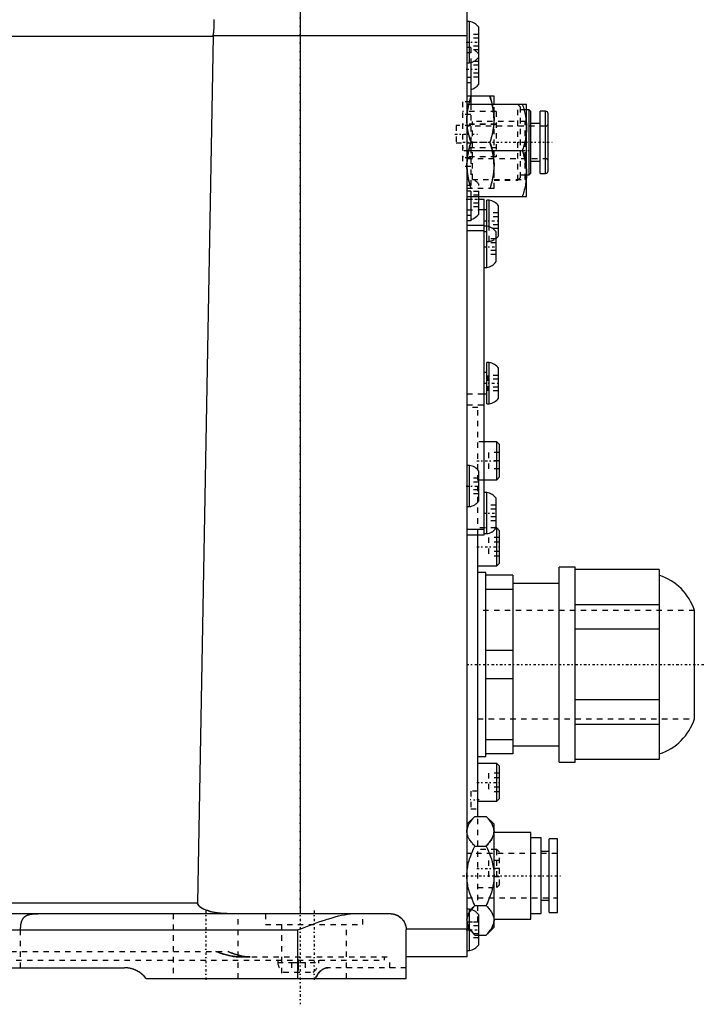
# Model space of a CAD drawing. Extents: x -584 to 152, y -5 to 847.
# Tile 2 of 13: x 26 to 152, y -5 to 177. Entities that reach past the tile are written whole.
import ezdxf

# ---------------------------------------------------------------- set-up
doc = ezdxf.new("R2010")
doc.units = 0
doc.linetypes.add('CENTER', pattern=[1.5, 0.45, -0.5, 0.05, -0.5])
doc.linetypes.add('DASHED', pattern=[2, 1, -1])
for name, color, linetype in [('AM_0', 7, 'CONTINUOUS'), ('AM_3', 7, 'DASHED'), ('AM_7', 7, 'CENTER')]:
    doc.layers.add(name, color=color, linetype=linetype)

msp = doc.modelspace()

# ---------------------------------------------------------------- linework, layer by layer
at = {"layer": 'AM_0', "color": 7, "linetype": 'CONTINUOUS'}
for p, q in [((77.4, 179), (77.4, 12)), ((108.2, 179), (108.2, 4)), ((108.65, 176.8), (108.2, 176.8)), ((108.65, 169.2), (108.65, 176.8)), ((110.4, 165.25), (110.4, 175.75)), ((-90.65, 174.12), (61.35, 174.12)), ((61.35, 174.12), (58.49, 14)), ((108.2, 174.14), (61.35, 174.14)), ((61.35, 174.12), (61.35, 174.14)), ((108.2, 169.2), (108.65, 169.2)), ((108.9, 169.24), (108.9, 161.5)), ((108.9, 166.5), (108.2, 166.5)), ((108.9, 165.5), (108.2, 165.5)), ((108.9, 162.82), (108.96, 163)), ((113.2, 163), (108.9, 163)), ((113.2, 161.5), (113.2, 163)), ((119.2, 161.5), (108.2, 161.5)), ((119.2, 144.5), (119.2, 161.5)), ((119.7, 160.5), (119.2, 160.5)), ((120, 160.2), (119.7, 160.5)), ((119.7, 148.5), (119.7, 160.5)), ((120, 148.8), (120, 160.2)), ((122.7, 160.25), (121.7, 160.25)), ((121.7, 148.75), (121.7, 160.25)), ((122.7, 148.75), (122.7, 160.25)), ((123.2, 149.25), (123.2, 159.75)), ((121.7, 158), (120, 158)), ((108.2, 153), (118.44, 153)), ((120, 151), (121.7, 151)), ((119.2, 148.5), (119.7, 148.5)), ((119.7, 148.5), (120, 148.8)), ((121.7, 148.75), (122.7, 148.75)), ((108.2, 144.5), (119.2, 144.5)), ((108.9, 144.5), (108.9, 140)), ((110.4, 141.25), (110.4, 144.5)), ((110.4, 144), (111.4, 144)), ((111.4, 82), (111.4, 144)), ((112.3, 143.8), (111.85, 143.8)), ((111.85, 131.4), (111.85, 143.8)), ((112.3, 138.9), (112.3, 143.8)), ((111.85, 142), (110.4, 142)), ((114.05, 137.25), (114.05, 142.75)), ((108.9, 141), (108.2, 141)), ((108.9, 140), (108.2, 140)), ((108.2, 139.2), (111.4, 139.2)), ((111.85, 139), (111.4, 139)), ((108.2, 138.2), (111.4, 138.2)), ((113.6, 132.45), (113.6, 137.95)), ((111.4, 131.4), (111.85, 131.4)), ((112.3, 113.8), (111.85, 113.8)), ((111.85, 106.2), (111.85, 113.8)), ((112.3, 106.2), (112.3, 113.8)), ((111.85, 112), (111.4, 112)), ((114.05, 107.25), (114.05, 112.75)), ((111.4, 108), (111.85, 108)), ((111.85, 106.2), (112.3, 106.2)), ((113.7, 99.17), (111.4, 99.17)), ((114.2, 98.67), (113.7, 99.17)), ((113.7, 92.17), (113.7, 99.17)), ((114.2, 92.67), (114.2, 98.67)), ((108.65, 94.8), (108.2, 94.8)), ((108.65, 87.2), (108.65, 94.8)), ((110.4, 88.25), (110.4, 93.75)), ((111.4, 92.17), (113.7, 92.17)), ((113.7, 92.17), (114.2, 92.67)), ((111.85, 89.8), (111.4, 89.8)), ((111.85, 82.2), (111.85, 89.8)), ((113.6, 83.25), (113.6, 88.75)), ((108.2, 87.2), (108.65, 87.2)), ((108.2, 83), (111.4, 83)), ((108.2, 82), (111.4, 82)), ((110.2, 29.97), (110.2, 82.03)), ((111.4, 82.2), (111.85, 82.2)), ((113.7, 83.25), (113.6, 83.25)), ((114.2, 82.75), (113.7, 83.25)), ((113.7, 76.25), (113.7, 83.25)), ((114.2, 76.75), (114.2, 82.75)), ((113.7, 76.25), (114.2, 76.75)), ((110.2, 76.25), (113.7, 76.25)), ((111.7, 75), (110.2, 75)), ((111.7, 41), (111.7, 75)), ((128.2, 76), (125.2, 76)), ((125.2, 40), (125.2, 76)), ((128.2, 40), (128.2, 76)), ((143.7, 75.55), (128.2, 75.55)), ((143.7, 75.55), (143.7, 40.45)), ((116.7, 74.5), (111.7, 74.5)), ((116.7, 74.5), (116.7, 41.5)), ((125.2, 73), (116.7, 73)), ((116.7, 71.9), (111.7, 71.9)), ((143.7, 69.03), (128.2, 69.03)), ((150.2, 48), (150.2, 68)), ((143.7, 64.53), (128.2, 64.53)), ((116.7, 60.6), (111.7, 60.6)), ((116.7, 55.4), (111.7, 55.4)), ((143.7, 51.47), (128.2, 51.47)), ((143.7, 46.97), (128.2, 46.97)), ((116.7, 44.1), (111.7, 44.1)), ((116.7, 43), (125.2, 43)), ((110.2, 41), (111.7, 41)), ((116.7, 41.5), (111.7, 41.5)), ((143.7, 40.45), (128.2, 40.45)), ((113.7, 39.75), (110.2, 39.75)), ((114.2, 39.25), (113.7, 39.75)), ((113.7, 32.75), (113.7, 39.75)), ((114.2, 33.25), (114.2, 39.25)), ((125.2, 40), (128.2, 40)), ((110.2, 32.75), (113.7, 32.75)), ((113.7, 32.75), (114.2, 33.25)), ((109.67, 29.97), (108.2, 28.5)), ((109.67, 29.97), (111.73, 29.97)), ((113.2, 28.5), (111.73, 29.97)), ((113.2, 9.5), (113.2, 28.5)), ((120, 27), (113.2, 27)), ((120, 11), (120, 27)), ((121.9, 26), (120, 26)), ((121.9, 12), (121.9, 26)), ((124.9, 25.8), (123.4, 25.8)), ((123.4, 12.2), (123.4, 25.8)), ((124.9, 12.2), (124.9, 25.8)), ((109.67, 24.48), (111.73, 24.48)), ((123.4, 23.5), (121.9, 23.5)), ((-93.35, 14), (58.49, 14)), ((108.65, 12.8), (108.2, 12.8)), ((108.65, 5.2), (108.65, 12.8)), ((109.67, 13.52), (111.73, 13.52)), ((121.9, 14.5), (123.4, 14.5)), ((-63.76, 12), (94, 12)), ((110.4, 6.25), (110.4, 11.75)), ((113.2, 11), (120, 11)), ((120, 12), (121.9, 12)), ((123.4, 12.2), (124.9, 12.2)), ((108.2, 9.14), (97, 9.14)), ((111.73, 8.03), (113.2, 9.5)), ((-77, 9), (77, 9)), ((77, 0), (77, 9)), ((97, 0), (97, 9)), ((110.4, 8.03), (111.73, 8.03)), ((108.2, 4), (97, 4)), ((108.2, 5.2), (108.65, 5.2)), ((-45, 2), (45, 2)), ((49, 0), (97, 0))]:
    msp.add_line(p, q, dxfattribs=at)
for points in [[(61.35, 174.14, 0), (61.36, 174.18, 0), (61.37, 174.26, 0), (61.39, 174.34, 0), (61.39, 174.38, 0), (61.4, 174.42, 0), (61.41, 174.5, 0), (61.42, 174.58, 0), (61.44, 174.66, 0), (61.45, 174.74, 0), (61.46, 174.81, 0), (61.46, 174.85, 0), (61.47, 174.89, 0), (61.48, 174.97, 0), (61.49, 175.05, 0), (61.49, 175.13, 0), (61.5, 175.21, 0), (61.51, 175.28, 0), (61.51, 175.32, 0), (61.51, 175.36, 0), (61.52, 175.44, 0), (61.53, 175.51, 0), (61.53, 175.55, 0), (61.53, 175.59, 0), (61.53, 175.66, 0), (61.54, 175.74, 0), (61.54, 175.78, 0), (61.54, 175.81, 0), (61.54, 175.89, 0), (61.55, 175.96, 0), (61.55, 176.04, 0), (61.55, 176.11, 0), (61.55, 176.18, 0), (61.55, 176.22, 0), (61.55, 176.25, 0), (61.55, 176.32, 0), (61.55, 176.39, 0), (61.55, 176.46, 0), (61.55, 176.53, 0), (61.55, 176.6, 0), (61.55, 176.63, 0), (61.55, 176.66, 0), (61.55, 176.73, 0), (61.55, 176.79, 0), (61.55, 176.86, 0), (61.54, 176.92, 0), (61.54, 176.98, 0), (61.54, 177.01, 0), (61.54, 177.04, 0), (61.54, 177.1, 0), (61.53, 177.16, 0)], [(112.44, 163, 0), (112.53, 162.74, 0), (112.68, 162.23, 0), (112.81, 161.73, 0), (112.87, 161.49, 0)], [(118.44, 161.5, 0), (118.48, 161.37, 0), (118.57, 161.11, 0), (118.64, 160.86, 0), (118.68, 160.74, 0), (118.71, 160.61, 0), (118.78, 160.37, 0), (118.84, 160.13, 0), (118.89, 159.89, 0), (118.95, 159.65, 0), (118.99, 159.42, 0), (119.01, 159.3, 0), (119.03, 159.19, 0), (119.07, 158.96, 0), (119.1, 158.73, 0), (119.13, 158.5, 0), (119.15, 158.27, 0), (119.17, 158.05, 0), (119.18, 157.93, 0), (119.19, 157.82, 0), (119.19, 157.59, 0), (119.2, 157.36, 0), (119.2, 157.25, 0)], [(119.2, 157.25, 0), (119.2, 157.14, 0), (119.19, 156.91, 0), (119.19, 156.68, 0), (119.18, 156.57, 0), (119.17, 156.45, 0), (119.15, 156.23, 0), (119.13, 156, 0), (119.1, 155.77, 0), (119.07, 155.54, 0), (119.03, 155.31, 0), (119.01, 155.2, 0), (118.99, 155.08, 0), (118.95, 154.85, 0), (118.89, 154.61, 0), (118.84, 154.37, 0), (118.78, 154.13, 0), (118.71, 153.89, 0), (118.68, 153.76, 0), (118.64, 153.64, 0), (118.57, 153.39, 0), (118.48, 153.13, 0), (118.44, 153, 0)], [(118.44, 153, 0), (118.48, 152.87, 0), (118.57, 152.61, 0), (118.64, 152.36, 0), (118.68, 152.24, 0), (118.71, 152.11, 0), (118.78, 151.87, 0), (118.84, 151.63, 0), (118.89, 151.39, 0), (118.95, 151.15, 0), (118.99, 150.92, 0), (119.01, 150.8, 0), (119.03, 150.69, 0), (119.07, 150.46, 0), (119.1, 150.23, 0), (119.13, 150, 0), (119.15, 149.77, 0), (119.17, 149.55, 0), (119.18, 149.43, 0), (119.19, 149.32, 0), (119.19, 149.09, 0), (119.2, 148.86, 0), (119.2, 148.75, 0)], [(119.2, 148.75, 0), (119.2, 148.64, 0), (119.19, 148.41, 0), (119.19, 148.18, 0), (119.18, 148.07, 0), (119.17, 147.95, 0), (119.15, 147.73, 0), (119.13, 147.5, 0), (119.1, 147.27, 0), (119.07, 147.04, 0), (119.03, 146.81, 0), (119.01, 146.7, 0), (118.99, 146.58, 0), (118.95, 146.35, 0), (118.89, 146.11, 0), (118.84, 145.87, 0), (118.78, 145.63, 0), (118.71, 145.39, 0), (118.68, 145.26, 0), (118.64, 145.14, 0), (118.57, 144.89, 0), (118.48, 144.63, 0), (118.44, 144.5, 0)], [(108.2, 27.23, 0), (108.2, 27.3, 0), (108.21, 27.45, 0), (108.23, 27.59, 0), (108.24, 27.67, 0), (108.26, 27.74, 0), (108.29, 27.89, 0), (108.34, 28.03, 0), (108.39, 28.18, 0), (108.45, 28.33, 0), (108.52, 28.48, 0), (108.56, 28.55, 0), (108.6, 28.63, 0), (108.69, 28.78, 0), (108.79, 28.93, 0), (108.9, 29.08, 0), (109.02, 29.24, 0), (109.14, 29.4, 0), (109.21, 29.48, 0), (109.28, 29.56, 0), (109.43, 29.72, 0), (109.59, 29.89, 0), (109.67, 29.97, 0)], [(111.73, 29.97, 0), (111.81, 29.89, 0), (111.97, 29.72, 0), (112.12, 29.56, 0), (112.19, 29.48, 0), (112.26, 29.4, 0), (112.38, 29.24, 0), (112.5, 29.08, 0), (112.61, 28.93, 0), (112.71, 28.78, 0), (112.8, 28.63, 0), (112.84, 28.55, 0), (112.88, 28.48, 0), (112.95, 28.33, 0), (113.01, 28.18, 0), (113.06, 28.03, 0), (113.11, 27.89, 0), (113.14, 27.74, 0), (113.16, 27.67, 0), (113.17, 27.59, 0), (113.19, 27.45, 0), (113.2, 27.3, 0), (113.2, 27.23, 0)], [(109.67, 24.48, 0), (109.59, 24.57, 0), (109.43, 24.73, 0), (109.28, 24.9, 0), (109.21, 24.98, 0), (109.14, 25.06, 0), (109.02, 25.22, 0), (108.9, 25.37, 0), (108.79, 25.52, 0), (108.69, 25.68, 0), (108.6, 25.83, 0), (108.56, 25.9, 0), (108.52, 25.98, 0), (108.45, 26.13, 0), (108.39, 26.27, 0), (108.34, 26.42, 0), (108.29, 26.57, 0), (108.26, 26.71, 0), (108.24, 26.79, 0), (108.23, 26.86, 0), (108.21, 27.01, 0), (108.2, 27.15, 0), (108.2, 27.23, 0)], [(113.2, 27.23, 0), (113.2, 27.15, 0), (113.19, 27.01, 0), (113.17, 26.86, 0), (113.16, 26.79, 0), (113.14, 26.71, 0), (113.11, 26.57, 0), (113.06, 26.42, 0), (113.01, 26.27, 0), (112.95, 26.13, 0), (112.88, 25.98, 0), (112.84, 25.9, 0), (112.8, 25.83, 0), (112.71, 25.68, 0), (112.61, 25.52, 0), (112.5, 25.37, 0), (112.38, 25.22, 0), (112.26, 25.06, 0), (112.19, 24.98, 0), (112.12, 24.9, 0), (111.97, 24.73, 0), (111.81, 24.57, 0), (111.73, 24.48, 0)], [(108.2, 19, 0), (108.2, 19.15, 0), (108.21, 19.44, 0), (108.23, 19.73, 0), (108.24, 19.88, 0), (108.26, 20.03, 0), (108.29, 20.32, 0), (108.34, 20.61, 0), (108.39, 20.91, 0), (108.45, 21.2, 0), (108.52, 21.5, 0), (108.56, 21.65, 0), (108.6, 21.8, 0), (108.69, 22.1, 0), (108.79, 22.4, 0), (108.9, 22.71, 0), (109.02, 23.02, 0), (109.14, 23.34, 0), (109.21, 23.5, 0), (109.28, 23.66, 0), (109.43, 23.99, 0), (109.59, 24.32, 0), (109.67, 24.48, 0)], [(111.73, 24.48, 0), (111.81, 24.32, 0), (111.97, 23.99, 0), (112.12, 23.66, 0), (112.19, 23.5, 0), (112.26, 23.34, 0), (112.38, 23.02, 0), (112.5, 22.71, 0), (112.61, 22.4, 0), (112.71, 22.1, 0), (112.8, 21.8, 0), (112.84, 21.65, 0), (112.88, 21.5, 0), (112.95, 21.2, 0), (113.01, 20.91, 0), (113.06, 20.61, 0), (113.11, 20.32, 0), (113.14, 20.03, 0), (113.16, 19.88, 0), (113.17, 19.73, 0), (113.19, 19.44, 0), (113.2, 19.15, 0), (113.2, 19, 0)], [(109.67, 13.52, 0), (109.59, 13.68, 0), (109.43, 14.01, 0), (109.28, 14.34, 0), (109.21, 14.5, 0), (109.14, 14.66, 0), (109.02, 14.98, 0), (108.9, 15.29, 0), (108.79, 15.6, 0), (108.69, 15.9, 0), (108.6, 16.2, 0), (108.56, 16.35, 0), (108.52, 16.5, 0), (108.45, 16.8, 0), (108.39, 17.09, 0), (108.34, 17.39, 0), (108.29, 17.68, 0), (108.26, 17.97, 0), (108.24, 18.12, 0), (108.23, 18.27, 0), (108.21, 18.56, 0), (108.2, 18.85, 0), (108.2, 19, 0)], [(113.2, 19, 0), (113.2, 18.85, 0), (113.19, 18.56, 0), (113.17, 18.27, 0), (113.16, 18.12, 0), (113.14, 17.97, 0), (113.11, 17.68, 0), (113.06, 17.39, 0), (113.01, 17.09, 0), (112.95, 16.8, 0), (112.88, 16.5, 0), (112.84, 16.35, 0), (112.8, 16.2, 0), (112.71, 15.9, 0), (112.61, 15.6, 0), (112.5, 15.29, 0), (112.38, 14.98, 0), (112.26, 14.66, 0), (112.19, 14.5, 0), (112.12, 14.34, 0), (111.97, 14.01, 0), (111.81, 13.68, 0), (111.73, 13.52, 0)], [(63.87, 12, 0), (63.68, 12, 0), (63.3, 12.02, 0), (62.91, 12.04, 0), (62.72, 12.06, 0), (62.52, 12.08, 0), (62.14, 12.14, 0), (61.76, 12.2, 0), (61.39, 12.28, 0), (61.04, 12.36, 0), (60.7, 12.45, 0), (60.54, 12.5, 0), (60.38, 12.56, 0), (60.07, 12.66, 0), (59.79, 12.77, 0), (59.53, 12.89, 0), (59.38, 12.97, 0), (59.34, 12.99, 0), (59.3, 13.02, 0), (59.28, 13.03, 0), (59.25, 13.04, 0), (59.21, 13.07, 0), (59.17, 13.09, 0), (59.13, 13.12, 0), (59.09, 13.15, 0), (59.05, 13.17, 0), (59.03, 13.19, 0), (59.01, 13.2, 0), (58.97, 13.23, 0), (58.93, 13.26, 0), (58.91, 13.27, 0), (58.89, 13.29, 0), (58.85, 13.32, 0), (58.82, 13.35, 0), (58.8, 13.37, 0), (58.78, 13.38, 0), (58.75, 13.42, 0), (58.72, 13.45, 0), (58.68, 13.49, 0), (58.65, 13.53, 0), (58.62, 13.57, 0), (58.61, 13.59, 0), (58.6, 13.61, 0), (58.57, 13.65, 0), (58.56, 13.67, 0), (58.56, 13.68, 0), (58.55, 13.69, 0), (58.55, 13.69, 0), (58.55, 13.7, 0), (58.55, 13.7, 0), (58.54, 13.71, 0), (58.54, 13.72, 0), (58.54, 13.73, 0), (58.53, 13.73, 0), (58.53, 13.74, 0), (58.53, 13.74, 0), (58.53, 13.75, 0), (58.52, 13.76, 0), (58.52, 13.76, 0), (58.52, 13.77, 0), (58.52, 13.78, 0), (58.52, 13.78, 0), (58.51, 13.79, 0), (58.51, 13.79, 0), (58.51, 13.8, 0), (58.51, 13.81, 0), (58.51, 13.82, 0), (58.5, 13.83, 0), (58.5, 13.83, 0), (58.5, 13.83, 0), (58.5, 13.84, 0), (58.5, 13.85, 0), (58.5, 13.85, 0), (58.5, 13.86, 0), (58.5, 13.87, 0), (58.49, 13.87, 0), (58.49, 13.88, 0), (58.49, 13.88, 0), (58.49, 13.89, 0), (58.49, 13.9, 0), (58.49, 13.91, 0), (58.49, 13.91, 0), (58.49, 13.92, 0), (58.49, 13.93, 0), (58.49, 13.93, 0), (58.49, 13.94, 0), (58.49, 13.95, 0), (58.49, 13.96, 0), (58.49, 13.96, 0), (58.49, 13.97, 0), (58.49, 13.98, 0), (58.49, 13.98, 0), (58.49, 13.99, 0), (58.49, 14, 0), (58.49, 14, 0)], [(108.98, 12.74, 0), (109.08, 12.86, 0), (109.29, 13.12, 0), (109.54, 13.38, 0), (109.67, 13.52, 0)], [(111.73, 13.52, 0), (111.81, 13.43, 0), (111.97, 13.27, 0), (112.12, 13.1, 0), (112.19, 13.02, 0), (112.26, 12.94, 0), (112.38, 12.78, 0), (112.5, 12.63, 0), (112.61, 12.48, 0), (112.71, 12.32, 0), (112.8, 12.17, 0), (112.84, 12.1, 0), (112.88, 12.02, 0), (112.95, 11.87, 0), (113.01, 11.73, 0), (113.06, 11.58, 0), (113.11, 11.43, 0), (113.14, 11.29, 0), (113.16, 11.21, 0), (113.17, 11.14, 0), (113.19, 10.99, 0), (113.2, 10.85, 0), (113.2, 10.77, 0)], [(77, 9, 0), (77.29, 9.11, 0), (77.87, 9.34, 0), (78.46, 9.56, 0), (78.76, 9.68, 0), (79.06, 9.79, 0), (79.66, 10.02, 0), (80.27, 10.24, 0), (80.88, 10.46, 0), (81.49, 10.67, 0), (82.1, 10.88, 0), (82.4, 10.98, 0), (82.7, 11.07, 0), (83.3, 11.25, 0), (83.89, 11.42, 0), (84.48, 11.57, 0), (85.06, 11.7, 0), (85.63, 11.81, 0), (85.91, 11.86, 0), (86.19, 11.9, 0), (86.74, 11.96, 0), (87.27, 12, 0), (87.54, 12, 0)], [(94, 12, 0), (94.16, 12, 0), (94.47, 11.96, 0), (94.76, 11.9, 0), (94.91, 11.86, 0), (95.04, 11.81, 0), (95.3, 11.7, 0), (95.55, 11.57, 0), (95.77, 11.42, 0), (95.98, 11.25, 0), (96.17, 11.07, 0), (96.26, 10.98, 0), (96.34, 10.88, 0), (96.49, 10.67, 0), (96.62, 10.46, 0), (96.73, 10.24, 0), (96.82, 10.02, 0), (96.89, 9.79, 0), (96.92, 9.68, 0), (96.95, 9.56, 0), (96.98, 9.34, 0), (97, 9.11, 0), (97, 9, 0)], [(113.2, 10.77, 0), (113.2, 10.7, 0), (113.19, 10.55, 0), (113.17, 10.41, 0), (113.16, 10.33, 0), (113.14, 10.26, 0), (113.11, 10.11, 0), (113.06, 9.97, 0), (113.01, 9.82, 0), (112.95, 9.67, 0), (112.88, 9.52, 0), (112.84, 9.45, 0), (112.8, 9.37, 0), (112.71, 9.22, 0), (112.61, 9.07, 0), (112.5, 8.92, 0), (112.38, 8.76, 0), (112.26, 8.6, 0), (112.19, 8.52, 0), (112.12, 8.44, 0), (111.97, 8.28, 0), (111.81, 8.11, 0), (111.73, 8.03, 0)], [(45.55, 1.97, 0), (45.46, 1.98, 0), (45.28, 1.99, 0), (45.09, 2, 0), (45, 2, 0)], [(47.72, 1.19, 0), (47.68, 1.22, 0), (47.58, 1.28, 0), (47.48, 1.34, 0), (47.43, 1.37, 0), (47.38, 1.4, 0), (47.28, 1.45, 0), (47.18, 1.5, 0), (47.07, 1.55, 0), (46.97, 1.6, 0), (46.86, 1.64, 0), (46.81, 1.66, 0), (46.76, 1.68, 0), (46.65, 1.72, 0), (46.54, 1.76, 0), (46.44, 1.79, 0), (46.33, 1.82, 0), (46.22, 1.85, 0), (46.16, 1.86, 0), (46.11, 1.88, 0), (46, 1.9, 0), (45.89, 1.92, 0), (45.84, 1.93, 0)], [(48.2, 0.85, 0), (48.16, 0.88, 0), (48.08, 0.94, 0), (48, 1, 0), (47.96, 1.03, 0)]]:
    msp.add_polyline3d(points, dxfattribs=at)
for centre, radius, start, end in [((108.35, 174.32), 2.5, 34.9465, 83.126), ((108.35, 171.68), 2.5, 276.874, 325.0535), ((108.35, 166.68), 2.5, 282.6906, 325.0535), ((122.7, 159.75), 0.5, 0, 90), ((122.7, 149.25), 0.5, 270, 0), ((112, 141.32), 2.5, 34.9465, 83.126), ((108.35, 142.68), 2.5, 282.6906, 325.0535), ((111.55, 136.52), 2.5, 34.9465, 83.126), ((112, 138.68), 2.5, 309.7685, 325.0535), ((111.55, 133.88), 2.5, 276.874, 325.0535), ((112, 111.32), 2.5, 34.9465, 83.126), ((112, 108.68), 2.5, 276.874, 325.0535), ((108.35, 92.32), 2.5, 34.9465, 83.126), ((111.55, 87.32), 2.5, 34.9465, 83.126), ((108.35, 89.68), 2.5, 276.874, 325.0535), ((111.55, 84.68), 2.5, 276.874, 325.0535), ((140.67, 64.97), 10, 17.6374, 72.3626), ((140.67, 51.03), 10, 287.6374, 342.3626), ((108.35, 10.32), 2.5, 34.9465, 83.126), ((108.35, 7.68), 2.5, 276.874, 325.0535), ((45, -3), 5, 36.8699, 90)]:
    msp.add_arc(centre, radius, start, end, dxfattribs=at)
at = {"layer": 'AM_3', "color": 6, "linetype": 'DASHED'}
for p, q in [((110.4, 174.44), (108.6, 174.44)), ((108.6, 174.44), (108.6, 171.56)), ((110.4, 173.72), (108.6, 173.72)), ((108.9, 172), (108.2, 172)), ((108.9, 171), (108.2, 171)), ((110.4, 172.28), (108.6, 172.28)), ((110.4, 171.56), (108.6, 171.56)), ((108.9, 172), (108.9, 169.24)), ((110.4, 169.44), (108.9, 169.44)), ((110.4, 168.72), (108.9, 168.72)), ((110.4, 167.28), (108.9, 167.28)), ((110.4, 166.56), (108.9, 166.56)), ((108.9, 162), (107.4, 162)), ((107.4, 162), (107.4, 150)), ((108.96, 163), (108.2, 163)), ((113.6, 160.18), (107.4, 160.18)), ((108.9, 161.5), (108.9, 144.5)), ((113.2, 146), (113.2, 161.51)), ((113.6, 160.18), (113.6, 151.82)), ((118.1, 161), (117.6, 161.5)), ((117.6, 147.5), (117.6, 161.5)), ((118.1, 148), (118.1, 161)), ((119.2, 160.5), (118.1, 160.5)), ((108.9, 159.66), (107.4, 159.66)), ((118.95, 158.35), (109.2, 158.35)), ((109.2, 147.65), (109.2, 158.35)), ((119.2, 158.6), (118.95, 158.35)), ((118.95, 147.65), (118.95, 158.35)), ((108.9, 157.6), (106.2, 157.6)), ((106.2, 157.6), (106.2, 154.4)), ((113.6, 157.84), (107.4, 157.84)), ((113.6, 157.81), (107.4, 157.81)), ((122.7, 157.5), (108.2, 157.5)), ((108.27, 157.5), (108.26, 157.6)), ((119.7, 151.5), (119.7, 157.5)), ((121.7, 151.5), (121.7, 157.5)), ((108.96, 154.5), (108.9, 154.68)), ((106.2, 154.4), (108.9, 154.4)), ((113.6, 153.49), (107.4, 153.49)), ((113.6, 153.46), (107.4, 153.46)), ((108.9, 154.32), (108.96, 154.5)), ((108.96, 154.5), (112.44, 154.5)), ((113.6, 151.82), (107.4, 151.82)), ((108.9, 151.66), (107.4, 151.66)), ((108.2, 151.5), (122.7, 151.5)), ((108.27, 151.5), (108.31, 151.82)), ((113.09, 151.82), (113.13, 151.5)), ((108.9, 150), (107.4, 150)), ((108.2, 150), (108.2, 150.25)), ((109.2, 147.65), (118.95, 147.65)), ((113.2, 147.5), (117.6, 147.5)), ((117.6, 147.5), (118.1, 148)), ((118.1, 148.5), (119.2, 148.5)), ((118.95, 147.65), (119.2, 147.4)), ((108.9, 146.5), (108.2, 146.5)), ((108.2, 146), (113.2, 146)), ((108.96, 146), (108.9, 146.18)), ((110.4, 144.5), (110.4, 146.75)), ((108.9, 145.5), (108.2, 145.5)), ((108.2, 144), (110.4, 144)), ((110.4, 145.44), (108.9, 145.44)), ((110.4, 144.72), (108.9, 144.72)), ((108.2, 142), (110.4, 142)), ((110.4, 143.28), (108.9, 143.28)), ((110.4, 142.56), (108.9, 142.56)), ((114.05, 141.44), (112.25, 141.44)), ((112.25, 141.44), (112.25, 138.56)), ((114.05, 140.72), (112.25, 140.72)), ((112.3, 136.2), (112.3, 141.44)), ((114.05, 139.28), (112.25, 139.28)), ((114.05, 138.56), (112.25, 138.56)), ((111.4, 138), (111.85, 138)), ((113.6, 136.64), (111.8, 136.64)), ((111.8, 136.64), (111.8, 133.76)), ((113.6, 135.92), (111.8, 135.92)), ((111.85, 136.2), (112.3, 136.2)), ((113.6, 134.48), (111.8, 134.48)), ((113.6, 133.76), (111.8, 133.76)), ((114.05, 111.44), (112.05, 111.44)), ((112.05, 111.44), (112.05, 108.56)), ((112.25, 111.44), (112.25, 108.56)), ((114.05, 110.72), (112.05, 110.72)), ((114.05, 109.28), (112.05, 109.28)), ((108.2, 108), (111.4, 108)), ((114.05, 108.56), (112.05, 108.56)), ((108.2, 106), (111.4, 106)), ((110.2, 105.5), (108.2, 105.5)), ((110.2, 82.03), (110.2, 105.5)), ((111.4, 99.17), (110.2, 99.17)), ((112.2, 97.17), (112.2, 94.17)), ((114.2, 97.17), (112.2, 97.17)), ((114.2, 95.67), (112.2, 95.67)), ((114.2, 94.17), (112.2, 94.17)), ((110.4, 92.44), (108.6, 92.44)), ((108.6, 92.44), (108.6, 89.56)), ((110.4, 91.72), (108.6, 91.72)), ((110.2, 92.17), (111.4, 92.17)), ((110.4, 90.28), (108.6, 90.28)), ((110.4, 89.56), (108.6, 89.56)), ((113.6, 87.44), (111.8, 87.44)), ((111.8, 87.44), (111.8, 84.56)), ((113.6, 86.72), (111.8, 86.72)), ((113.6, 85.28), (111.8, 85.28)), ((113.6, 84.56), (111.8, 84.56)), ((113.6, 83.25), (110.2, 83.25)), ((114.2, 81.48), (112.2, 81.48)), ((112.2, 81.48), (112.2, 78.02)), ((114.2, 80.62), (112.2, 80.62)), ((114.2, 78.88), (112.2, 78.88)), ((114.2, 78.02), (112.2, 78.02)), ((150.2, 68), (110.2, 68)), ((110.2, 48), (150.2, 48)), ((114.2, 37.98), (112.2, 37.98)), ((112.2, 37.98), (112.2, 34.52)), ((114.2, 37.12), (112.2, 37.12)), ((110.2, 34.65), (108.9, 34.65)), ((108.9, 34.65), (108.9, 31.35)), ((114.2, 35.38), (112.2, 35.38)), ((114.2, 34.52), (112.2, 34.52)), ((108.9, 31.35), (110.2, 31.35)), ((110.2, 10.5), (110.2, 29.97)), ((113.7, 23.83), (110.2, 23.83)), ((114.2, 23.33), (113.7, 23.83)), ((113.7, 16.83), (113.7, 23.83)), ((124.9, 23.1), (108.2, 23.1)), ((114.2, 17.33), (114.2, 23.33)), ((112.2, 21.83), (112.2, 18.83)), ((114.2, 21.83), (112.2, 21.83)), ((114.2, 20.33), (112.2, 20.33)), ((114.2, 18.83), (112.2, 18.83)), ((110.2, 16.83), (113.7, 16.83)), ((113.7, 16.83), (114.2, 17.33)), ((108.2, 14.9), (124.9, 14.9)), ((54, 12), (54, 0)), ((66, 0), (66, 12)), ((71, 12), (71, 10)), ((89, 10), (89, 12)), ((110.4, 8.03), (110.4, 11.75)), ((71, 10), (89, 10)), ((74, 10), (74, 0)), ((86, 0), (86, 10)), ((108.2, 10.5), (110.2, 10.5)), ((108.2, 9.5), (109.67, 8.03)), ((110.4, 10.44), (108.6, 10.44)), ((108.6, 10.44), (108.6, 7.56)), ((110.4, 9.72), (108.6, 9.72)), ((25.81, 2), (25.81, 9)), ((110.4, 8.28), (108.6, 8.28)), ((110.4, 7.56), (108.6, 7.56)), ((109.67, 8.03), (110.4, 8.03)), ((-93.95, 5), (64.14, 5)), ((66.48, 4), (94, 4)), ((93, 3.4), (93, 4)), ((94, 2), (94, 4)), ((-93, 3.4), (93, 3.4)), ((73.28, 3.4), (73.28, 2.95)), ((73.28, 2.95), (80.88, 2.95)), ((75.83, 3), (78.33, 3)), ((75.83, 3), (75.83, 1.2)), ((77.08, 3), (77.08, 1.2)), ((78.33, 3), (78.33, 1.2)), ((80.88, 2.95), (80.88, 3.4)), ((97, 2), (82.53, 2)), ((74.33, 1.2), (79.83, 1.2))]:
    msp.add_line(p, q, dxfattribs=at)
for points in [[(108.96, 163, 0), (108.92, 162.87, 0), (108.83, 162.61, 0), (108.76, 162.36, 0), (108.72, 162.24, 0), (108.69, 162.11, 0), (108.62, 161.87, 0), (108.56, 161.63, 0), (108.51, 161.39, 0), (108.45, 161.15, 0), (108.41, 160.92, 0), (108.39, 160.8, 0), (108.37, 160.69, 0), (108.33, 160.46, 0), (108.3, 160.23, 0), (108.27, 160, 0), (108.25, 159.77, 0), (108.23, 159.55, 0), (108.22, 159.43, 0), (108.21, 159.32, 0), (108.21, 159.09, 0), (108.2, 158.86, 0), (108.2, 158.75, 0)], [(108.2, 158.75, 0), (108.2, 158.86, 0), (108.2, 159.08, 0), (108.21, 159.3, 0), (108.22, 159.41, 0), (108.23, 159.51, 0), (108.24, 159.73, 0), (108.26, 159.95, 0), (108.29, 160.17, 0), (108.32, 160.39, 0), (108.35, 160.61, 0), (108.37, 160.72, 0), (108.39, 160.83, 0), (108.44, 161.06, 0), (108.48, 161.28, 0), (108.53, 161.51, 0), (108.59, 161.74, 0), (108.65, 161.97, 0), (108.68, 162.09, 0), (108.71, 162.21, 0), (108.78, 162.45, 0), (108.86, 162.69, 0), (108.9, 162.82, 0)], [(113.2, 158.75, 0), (113.2, 158.86, 0), (113.19, 159.09, 0), (113.19, 159.32, 0), (113.18, 159.43, 0), (113.17, 159.55, 0), (113.15, 159.77, 0), (113.13, 160, 0), (113.1, 160.23, 0), (113.07, 160.46, 0), (113.03, 160.69, 0), (113.01, 160.8, 0), (112.99, 160.92, 0), (112.95, 161.15, 0), (112.89, 161.39, 0), (112.84, 161.63, 0), (112.78, 161.87, 0), (112.71, 162.11, 0), (112.68, 162.24, 0), (112.64, 162.36, 0), (112.57, 162.61, 0), (112.48, 162.87, 0), (112.44, 163, 0)], [(112.87, 161.49, 0), (112.92, 161.27, 0), (113.01, 160.82, 0), (113.08, 160.39, 0), (113.11, 160.17, 0)], [(113.11, 160.17, 0), (113.14, 159.93, 0), (113.18, 159.46, 0), (113.2, 158.99, 0), (113.2, 158.75, 0)], [(108.96, 154.5, 0), (108.92, 154.63, 0), (108.83, 154.89, 0), (108.76, 155.14, 0), (108.72, 155.26, 0), (108.69, 155.39, 0), (108.62, 155.63, 0), (108.56, 155.87, 0), (108.51, 156.11, 0), (108.45, 156.35, 0), (108.41, 156.58, 0), (108.39, 156.7, 0), (108.37, 156.81, 0), (108.33, 157.04, 0), (108.3, 157.27, 0), (108.27, 157.5, 0), (108.25, 157.73, 0), (108.23, 157.95, 0), (108.22, 158.07, 0), (108.21, 158.18, 0), (108.21, 158.41, 0), (108.2, 158.64, 0), (108.2, 158.75, 0)], [(108.26, 157.6, 0), (108.24, 157.79, 0), (108.21, 158.17, 0), (108.2, 158.56, 0), (108.2, 158.75, 0)], [(113.19, 158.35, 0), (113.19, 158.25, 0), (113.18, 158.04, 0), (113.16, 157.84, 0), (113.15, 157.74, 0), (113.14, 157.63, 0), (113.12, 157.43, 0), (113.1, 157.22, 0), (113.07, 157.02, 0), (113.03, 156.81, 0), (112.99, 156.6, 0), (112.97, 156.49, 0), (112.95, 156.39, 0), (112.91, 156.18, 0), (112.86, 155.96, 0), (112.81, 155.74, 0), (112.75, 155.52, 0), (112.69, 155.3, 0), (112.66, 155.19, 0), (112.62, 155.08, 0), (112.55, 154.85, 0), (112.48, 154.62, 0), (112.44, 154.5, 0)], [(113.19, 158.35, 0), (113.19, 158.21, 0), (113.17, 157.93, 0), (113.14, 157.64, 0), (113.13, 157.5, 0)], [(113.2, 158.75, 0), (113.2, 158.68, 0), (113.2, 158.55, 0), (113.19, 158.42, 0), (113.19, 158.35, 0)], [(108.9, 154.68, 0), (108.75, 155.18, 0), (108.5, 156.14, 0), (108.33, 157.05, 0), (108.27, 157.5, 0)], [(113.13, 157.5, 0), (113.07, 157.03, 0), (112.88, 156.05, 0), (112.61, 155.03, 0), (112.44, 154.5, 0)], [(108.96, 154.5, 0), (108.92, 154.37, 0), (108.83, 154.11, 0), (108.76, 153.86, 0), (108.72, 153.74, 0), (108.69, 153.61, 0), (108.62, 153.37, 0), (108.56, 153.13, 0), (108.51, 152.89, 0), (108.45, 152.65, 0), (108.41, 152.42, 0), (108.39, 152.3, 0), (108.37, 152.19, 0), (108.33, 151.96, 0), (108.3, 151.73, 0), (108.27, 151.5, 0), (108.25, 151.27, 0), (108.23, 151.05, 0), (108.22, 150.93, 0), (108.21, 150.82, 0), (108.21, 150.59, 0), (108.2, 150.36, 0), (108.2, 150.25, 0)], [(108.31, 151.82, 0), (108.37, 152.22, 0), (108.54, 153.03, 0), (108.76, 153.88, 0), (108.9, 154.32, 0)], [(113.2, 150.25, 0), (113.2, 150.36, 0), (113.19, 150.59, 0), (113.19, 150.82, 0), (113.18, 150.93, 0), (113.17, 151.05, 0), (113.15, 151.27, 0), (113.13, 151.5, 0), (113.1, 151.73, 0), (113.07, 151.96, 0), (113.03, 152.19, 0), (113.01, 152.3, 0), (112.99, 152.42, 0), (112.95, 152.65, 0), (112.89, 152.89, 0), (112.84, 153.13, 0), (112.78, 153.37, 0), (112.71, 153.61, 0), (112.68, 153.74, 0), (112.64, 153.86, 0), (112.57, 154.11, 0), (112.48, 154.37, 0), (112.44, 154.5, 0)], [(112.44, 154.5, 0), (112.59, 154.02, 0), (112.84, 153.12, 0), (113.02, 152.25, 0), (113.09, 151.82, 0)], [(119.2, 148.75, 0), (119.2, 148.86, 0), (119.19, 149.09, 0), (119.19, 149.32, 0), (119.18, 149.43, 0), (119.17, 149.55, 0), (119.15, 149.77, 0), (119.13, 150, 0), (119.1, 150.23, 0), (119.07, 150.46, 0), (119.03, 150.69, 0), (119.01, 150.8, 0), (118.99, 150.92, 0), (118.95, 151.15, 0), (118.89, 151.39, 0), (118.84, 151.63, 0), (118.78, 151.87, 0), (118.71, 152.11, 0), (118.68, 152.24, 0), (118.64, 152.36, 0), (118.57, 152.61, 0), (118.48, 152.87, 0), (118.44, 153, 0)], [(108.2, 150.25, 0), (108.2, 150.46, 0), (108.22, 150.87, 0), (108.25, 151.29, 0), (108.27, 151.5, 0)], [(113.09, 151.82, 0), (113.12, 151.56, 0), (113.17, 151.04, 0), (113.2, 150.51, 0), (113.2, 150.25, 0)], [(113.13, 151.5, 0), (113.15, 151.29, 0), (113.18, 150.87, 0), (113.2, 150.46, 0), (113.2, 150.25, 0)], [(108.2, 150.25, 0), (108.2, 150.14, 0), (108.21, 149.91, 0), (108.21, 149.68, 0), (108.22, 149.57, 0), (108.23, 149.45, 0), (108.25, 149.23, 0), (108.27, 149, 0), (108.3, 148.77, 0), (108.33, 148.54, 0), (108.37, 148.31, 0), (108.39, 148.2, 0), (108.41, 148.08, 0), (108.45, 147.85, 0), (108.51, 147.61, 0), (108.56, 147.37, 0), (108.62, 147.13, 0), (108.69, 146.89, 0), (108.72, 146.76, 0), (108.76, 146.64, 0), (108.83, 146.39, 0), (108.92, 146.13, 0), (108.96, 146, 0)], [(108.9, 146.18, 0), (108.86, 146.3, 0), (108.79, 146.53, 0), (108.73, 146.75, 0), (108.69, 146.86, 0), (108.66, 146.97, 0), (108.61, 147.19, 0), (108.55, 147.41, 0), (108.5, 147.62, 0), (108.46, 147.84, 0), (108.41, 148.05, 0), (108.4, 148.15, 0), (108.38, 148.26, 0), (108.34, 148.46, 0), (108.31, 148.67, 0), (108.28, 148.88, 0), (108.26, 149.08, 0), (108.24, 149.28, 0), (108.23, 149.39, 0), (108.23, 149.49, 0), (108.21, 149.69, 0), (108.21, 149.9, 0), (108.2, 150, 0)], [(113.2, 150.25, 0), (113.2, 150.14, 0), (113.19, 149.91, 0), (113.19, 149.68, 0), (113.18, 149.57, 0), (113.17, 149.45, 0), (113.15, 149.23, 0), (113.13, 149, 0), (113.1, 148.77, 0), (113.07, 148.54, 0), (113.03, 148.31, 0), (113.01, 148.2, 0), (112.99, 148.08, 0), (112.95, 147.85, 0), (112.89, 147.61, 0), (112.84, 147.37, 0), (112.78, 147.13, 0), (112.71, 146.89, 0), (112.68, 146.76, 0), (112.64, 146.64, 0), (112.57, 146.39, 0), (112.48, 146.13, 0), (112.44, 146, 0)], [(113.2, 150.25, 0), (113.19, 149.82, 0), (113.13, 148.97, 0), (113, 148.1, 0), (112.9, 147.66, 0)], [(112.9, 147.66, 0), (112.84, 147.39, 0), (112.7, 146.85, 0), (112.53, 146.29, 0), (112.44, 146, 0)], [(109.67, 29.97, 0), (109.59, 29.89, 0), (109.43, 29.72, 0), (109.28, 29.56, 0), (109.21, 29.48, 0), (109.14, 29.4, 0), (109.02, 29.24, 0), (108.9, 29.08, 0), (108.79, 28.93, 0), (108.69, 28.78, 0), (108.6, 28.63, 0), (108.56, 28.55, 0), (108.52, 28.48, 0), (108.45, 28.33, 0), (108.39, 28.18, 0), (108.34, 28.03, 0), (108.29, 27.89, 0), (108.26, 27.74, 0), (108.24, 27.67, 0), (108.23, 27.59, 0), (108.21, 27.45, 0), (108.2, 27.3, 0), (108.2, 27.23, 0)], [(113.2, 27.23, 0), (113.2, 27.3, 0), (113.19, 27.45, 0), (113.17, 27.59, 0), (113.16, 27.67, 0), (113.14, 27.74, 0), (113.11, 27.89, 0), (113.06, 28.03, 0), (113.01, 28.18, 0), (112.95, 28.33, 0), (112.88, 28.48, 0), (112.84, 28.55, 0), (112.8, 28.63, 0), (112.71, 28.78, 0), (112.61, 28.93, 0), (112.5, 29.08, 0), (112.38, 29.24, 0), (112.26, 29.4, 0), (112.19, 29.48, 0), (112.12, 29.56, 0), (111.97, 29.72, 0), (111.81, 29.89, 0), (111.73, 29.97, 0)], [(111.73, 24.48, 0), (111.81, 24.57, 0), (111.97, 24.73, 0), (112.12, 24.9, 0), (112.19, 24.98, 0), (112.26, 25.06, 0), (112.38, 25.22, 0), (112.5, 25.37, 0), (112.61, 25.52, 0), (112.71, 25.68, 0), (112.8, 25.83, 0), (112.84, 25.9, 0), (112.88, 25.98, 0), (112.95, 26.13, 0), (113.01, 26.27, 0), (113.06, 26.42, 0), (113.11, 26.57, 0), (113.14, 26.71, 0), (113.16, 26.79, 0), (113.17, 26.86, 0), (113.19, 27.01, 0), (113.2, 27.15, 0), (113.2, 27.23, 0)], [(58.49, 14, 0), (58.49, 14, 0), (58.49, 13.99, 0), (58.49, 13.98, 0), (58.49, 13.97, 0), (58.49, 13.97, 0), (58.49, 13.96, 0), (58.49, 13.95, 0), (58.49, 13.94, 0), (58.49, 13.93, 0), (58.49, 13.92, 0), (58.49, 13.92, 0), (58.49, 13.92, 0), (58.49, 13.91, 0), (58.49, 13.9, 0), (58.49, 13.89, 0), (58.49, 13.88, 0), (58.5, 13.87, 0), (58.5, 13.87, 0), (58.5, 13.86, 0), (58.5, 13.85, 0), (58.5, 13.85, 0), (58.5, 13.84, 0), (58.5, 13.84, 0), (58.5, 13.83, 0), (58.51, 13.82, 0), (58.51, 13.82, 0), (58.51, 13.81, 0), (58.51, 13.8, 0), (58.51, 13.79, 0), (58.51, 13.79, 0), (58.52, 13.78, 0), (58.52, 13.77, 0), (58.52, 13.76, 0), (58.52, 13.76, 0), (58.53, 13.75, 0), (58.53, 13.74, 0), (58.53, 13.74, 0), (58.54, 13.73, 0), (58.54, 13.72, 0), (58.54, 13.71, 0), (58.54, 13.71, 0), (58.55, 13.7, 0), (58.55, 13.69, 0), (58.55, 13.69, 0), (58.56, 13.68, 0), (58.56, 13.67, 0), (58.56, 13.67, 0), (58.56, 13.66, 0), (58.57, 13.66, 0), (58.57, 13.65, 0), (58.59, 13.62, 0), (58.62, 13.58, 0), (58.63, 13.55, 0), (58.65, 13.53, 0), (58.68, 13.49, 0), (58.72, 13.45, 0), (58.75, 13.42, 0), (58.79, 13.38, 0), (58.83, 13.34, 0), (58.85, 13.32, 0), (58.87, 13.31, 0), (58.91, 13.27, 0), (58.95, 13.24, 0), (58.98, 13.22, 0), (59, 13.21, 0), (59.04, 13.17, 0), (59.09, 13.14, 0), (59.11, 13.13, 0), (59.14, 13.11, 0), (59.18, 13.08, 0), (59.23, 13.06, 0), (59.39, 12.96, 0), (59.66, 12.83, 0), (59.92, 12.72, 0), (60.19, 12.62, 0), (60.49, 12.52, 0), (60.65, 12.47, 0), (60.8, 12.42, 0), (61.13, 12.34, 0), (61.48, 12.26, 0), (61.83, 12.19, 0), (62.2, 12.13, 0), (62.57, 12.08, 0), (62.76, 12.06, 0), (62.95, 12.04, 0), (63.32, 12.01, 0), (63.69, 12, 0), (63.87, 12, 0)], [(109.67, 13.52, 0), (109.59, 13.43, 0), (109.43, 13.27, 0), (109.28, 13.1, 0), (109.21, 13.02, 0), (109.14, 12.94, 0), (109.02, 12.78, 0), (108.9, 12.63, 0), (108.79, 12.48, 0), (108.69, 12.32, 0), (108.6, 12.17, 0), (108.56, 12.1, 0), (108.52, 12.02, 0), (108.45, 11.87, 0), (108.39, 11.73, 0), (108.34, 11.58, 0), (108.29, 11.43, 0), (108.26, 11.29, 0), (108.24, 11.21, 0), (108.23, 11.14, 0), (108.21, 10.99, 0), (108.2, 10.85, 0), (108.2, 10.77, 0)], [(108.2, 10.77, 0), (108.2, 10.83, 0), (108.21, 10.93, 0), (108.22, 11.04, 0), (108.22, 11.1, 0), (108.23, 11.15, 0), (108.25, 11.26, 0), (108.27, 11.36, 0), (108.3, 11.47, 0), (108.34, 11.58, 0), (108.37, 11.69, 0), (108.39, 11.74, 0), (108.42, 11.79, 0), (108.46, 11.9, 0), (108.52, 12.01, 0), (108.58, 12.12, 0), (108.64, 12.23, 0), (108.7, 12.34, 0), (108.74, 12.4, 0), (108.78, 12.45, 0), (108.85, 12.57, 0), (108.94, 12.68, 0), (108.98, 12.74, 0)], [(25.81, 9, 0), (25.81, 9.03, 0), (25.81, 9.09, 0), (25.81, 9.16, 0), (25.81, 9.19, 0), (25.81, 9.22, 0), (25.81, 9.28, 0), (25.82, 9.35, 0), (25.82, 9.41, 0), (25.82, 9.47, 0), (25.83, 9.53, 0), (25.83, 9.57, 0), (25.83, 9.6, 0), (25.84, 9.66, 0), (25.85, 9.72, 0), (25.85, 9.78, 0), (25.86, 9.84, 0), (25.87, 9.9, 0), (25.87, 9.94, 0), (25.88, 9.97, 0), (25.89, 10.03, 0), (25.9, 10.09, 0), (25.91, 10.11, 0), (25.91, 10.14, 0), (25.92, 10.2, 0), (25.94, 10.26, 0), (25.94, 10.29, 0), (25.95, 10.32, 0), (25.96, 10.37, 0), (25.98, 10.43, 0), (26, 10.48, 0), (26.01, 10.54, 0), (26.03, 10.59, 0), (26.04, 10.62, 0), (26.05, 10.64, 0), (26.07, 10.69, 0), (26.09, 10.74, 0), (26.11, 10.79, 0), (26.13, 10.84, 0), (26.16, 10.89, 0), (26.17, 10.91, 0), (26.18, 10.93, 0), (26.21, 10.98, 0), (26.23, 11.02, 0), (26.26, 11.06, 0), (26.29, 11.11, 0), (26.31, 11.15, 0), (26.33, 11.16, 0), (26.34, 11.18, 0), (26.37, 11.22, 0), (26.4, 11.26, 0), (26.43, 11.29, 0), (26.47, 11.33, 0), (26.5, 11.36, 0), (26.52, 11.38, 0), (26.53, 11.39, 0), (26.57, 11.43, 0), (26.61, 11.46, 0), (26.65, 11.49, 0), (26.69, 11.52, 0), (26.73, 11.55, 0), (26.75, 11.56, 0), (26.77, 11.57, 0), (26.81, 11.6, 0), (26.85, 11.62, 0), (26.88, 11.64, 0), (26.9, 11.65, 0), (26.95, 11.67, 0), (26.99, 11.69, 0), (27.02, 11.7, 0), (27.04, 11.71, 0), (27.09, 11.73, 0), (27.14, 11.75, 0), (27.18, 11.77, 0), (27.23, 11.79, 0), (27.28, 11.8, 0), (27.31, 11.81, 0), (27.33, 11.82, 0), (27.38, 11.83, 0), (27.43, 11.84, 0), (27.48, 11.86, 0), (27.53, 11.87, 0), (27.58, 11.88, 0), (27.61, 11.88, 0), (27.64, 11.89, 0), (27.69, 11.9, 0), (27.74, 11.91, 0), (27.8, 11.91, 0), (27.85, 11.92, 0), (27.91, 11.93, 0), (27.93, 11.93, 0), (27.96, 11.94, 0), (28.02, 11.94, 0), (28.08, 11.95, 0), (28.13, 11.95, 0), (28.19, 11.96, 0), (28.25, 11.96, 0), (28.28, 11.97, 0), (28.31, 11.97, 0), (28.37, 11.97, 0), (28.43, 11.98, 0), (28.49, 11.98, 0), (28.56, 11.98, 0), (28.62, 11.98, 0), (28.65, 11.99, 0), (28.68, 11.99, 0), (28.74, 11.99, 0), (28.81, 11.99, 0), (28.84, 11.99, 0), (28.87, 11.99, 0), (28.93, 11.99, 0), (29, 11.99, 0), (29.03, 11.99, 0), (29.06, 12, 0), (29.13, 12, 0), (29.19, 12, 0), (29.25, 12, 0), (29.32, 12, 0), (29.38, 12, 0), (29.42, 12, 0), (29.45, 12, 0), (29.51, 12, 0), (29.58, 12, 0), (29.64, 12, 0), (29.71, 12, 0), (29.77, 12, 0), (29.81, 12, 0), (29.84, 12, 0), (29.9, 12, 0), (29.97, 12, 0), (30, 12, 0)], [(94, 12, 0), (94.02, 12, 0), (94.06, 12, 0), (94.11, 12, 0), (94.13, 12, 0), (94.15, 12, 0), (94.19, 11.99, 0), (94.23, 11.99, 0), (94.27, 11.99, 0), (94.32, 11.98, 0), (94.36, 11.98, 0), (94.38, 11.98, 0), (94.4, 11.97, 0), (94.44, 11.97, 0), (94.48, 11.96, 0), (94.53, 11.95, 0), (94.57, 11.95, 0), (94.61, 11.94, 0), (94.63, 11.93, 0), (94.65, 11.93, 0), (94.69, 11.92, 0), (94.73, 11.91, 0), (94.75, 11.9, 0), (94.77, 11.9, 0), (94.81, 11.89, 0), (94.86, 11.88, 0), (94.88, 11.87, 0), (94.9, 11.86, 0), (94.94, 11.85, 0), (94.98, 11.84, 0), (95.02, 11.82, 0), (95.06, 11.81, 0), (95.1, 11.79, 0), (95.11, 11.79, 0), (95.13, 11.78, 0), (95.17, 11.76, 0), (95.21, 11.74, 0), (95.25, 11.73, 0), (95.29, 11.71, 0), (95.33, 11.69, 0), (95.35, 11.68, 0), (95.37, 11.67, 0), (95.4, 11.65, 0), (95.44, 11.63, 0), (95.48, 11.61, 0), (95.51, 11.59, 0), (95.55, 11.57, 0), (95.57, 11.56, 0), (95.59, 11.55, 0), (95.62, 11.52, 0), (95.66, 11.5, 0), (95.69, 11.48, 0), (95.73, 11.45, 0), (95.76, 11.43, 0), (95.78, 11.42, 0), (95.8, 11.4, 0), (95.83, 11.38, 0), (95.86, 11.35, 0), (95.9, 11.33, 0), (95.93, 11.3, 0), (95.96, 11.27, 0), (95.98, 11.26, 0), (95.99, 11.24, 0), (96.02, 11.21, 0), (96.05, 11.19, 0), (96.07, 11.17, 0), (96.09, 11.16, 0), (96.12, 11.13, 0), (96.15, 11.1, 0), (96.16, 11.08, 0), (96.17, 11.07, 0), (96.2, 11.04, 0), (96.23, 11, 0), (96.26, 10.97, 0), (96.29, 10.94, 0), (96.32, 10.91, 0), (96.33, 10.89, 0), (96.34, 10.88, 0), (96.37, 10.84, 0), (96.39, 10.81, 0), (96.42, 10.77, 0), (96.44, 10.74, 0), (96.47, 10.71, 0), (96.48, 10.69, 0), (96.49, 10.67, 0), (96.52, 10.64, 0), (96.54, 10.6, 0), (96.56, 10.56, 0), (96.58, 10.53, 0), (96.6, 10.49, 0), (96.61, 10.47, 0), (96.62, 10.45, 0), (96.64, 10.42, 0), (96.66, 10.38, 0), (96.68, 10.34, 0), (96.7, 10.3, 0), (96.72, 10.27, 0), (96.73, 10.25, 0), (96.74, 10.23, 0), (96.75, 10.19, 0), (96.77, 10.15, 0), (96.79, 10.11, 0), (96.8, 10.07, 0), (96.82, 10.03, 0), (96.82, 10.01, 0), (96.83, 9.99, 0), (96.85, 9.95, 0), (96.86, 9.91, 0), (96.86, 9.89, 0), (96.87, 9.87, 0), (96.88, 9.83, 0), (96.89, 9.79, 0), (96.9, 9.77, 0), (96.91, 9.75, 0), (96.92, 9.71, 0), (96.93, 9.67, 0), (96.93, 9.62, 0), (96.94, 9.58, 0), (96.95, 9.54, 0), (96.95, 9.52, 0), (96.96, 9.5, 0), (96.96, 9.46, 0), (96.97, 9.42, 0), (96.98, 9.37, 0), (96.98, 9.33, 0), (96.99, 9.29, 0), (96.99, 9.27, 0), (96.99, 9.25, 0), (96.99, 9.21, 0), (97, 9.16, 0), (97, 9.14, 0)], [(97, 9.14, 0), (97, 9.12, 0), (97, 9.07, 0), (97, 9.02, 0), (97, 9, 0)], [(108.2, 10.77, 0), (108.2, 10.7, 0), (108.21, 10.55, 0), (108.23, 10.41, 0), (108.24, 10.33, 0), (108.26, 10.26, 0), (108.29, 10.11, 0), (108.34, 9.97, 0), (108.39, 9.82, 0), (108.45, 9.67, 0), (108.52, 9.52, 0), (108.56, 9.45, 0), (108.6, 9.37, 0), (108.69, 9.22, 0), (108.79, 9.07, 0), (108.9, 8.92, 0), (109.02, 8.76, 0), (109.14, 8.6, 0), (109.21, 8.52, 0), (109.28, 8.44, 0), (109.43, 8.28, 0), (109.59, 8.11, 0), (109.67, 8.03, 0)], [(111.73, 8.03, 0), (111.81, 8.11, 0), (111.97, 8.28, 0), (112.12, 8.44, 0), (112.19, 8.52, 0), (112.26, 8.6, 0), (112.38, 8.76, 0), (112.5, 8.92, 0), (112.61, 9.07, 0), (112.71, 9.22, 0), (112.8, 9.37, 0), (112.84, 9.45, 0), (112.88, 9.52, 0), (112.95, 9.67, 0), (113.01, 9.82, 0), (113.06, 9.97, 0), (113.11, 10.11, 0), (113.14, 10.26, 0), (113.16, 10.33, 0), (113.17, 10.41, 0), (113.19, 10.55, 0), (113.2, 10.7, 0), (113.2, 10.77, 0)], [(66, 4.01, 0), (65.89, 4.02, 0), (65.66, 4.04, 0), (65.44, 4.06, 0), (65.32, 4.08, 0), (65.21, 4.09, 0), (64.98, 4.12, 0), (64.75, 4.16, 0), (64.53, 4.21, 0), (64.3, 4.25, 0), (64.07, 4.31, 0), (63.95, 4.33, 0), (63.84, 4.36, 0), (63.61, 4.42, 0), (63.38, 4.49, 0), (63.14, 4.56, 0), (62.91, 4.63, 0), (62.68, 4.71, 0), (62.57, 4.75, 0), (62.45, 4.79, 0), (62.22, 4.87, 0), (61.99, 4.96, 0), (61.88, 5, 0)], [(61.88, 5, 0), (62.01, 4.95, 0), (62.26, 4.86, 0), (62.52, 4.76, 0), (62.65, 4.72, 0), (62.78, 4.68, 0), (63.03, 4.59, 0), (63.29, 4.51, 0), (63.55, 4.44, 0), (63.81, 4.37, 0), (64.07, 4.31, 0), (64.2, 4.28, 0), (64.33, 4.25, 0), (64.58, 4.2, 0), (64.84, 4.15, 0), (65.09, 4.11, 0), (65.35, 4.07, 0), (65.6, 4.04, 0), (65.73, 4.03, 0), (65.85, 4.02, 0), (66.1, 4.01, 0), (66.35, 4, 0), (66.48, 4, 0)], [(64.14, 5, 0), (64.25, 4.95, 0), (64.47, 4.85, 0), (64.7, 4.76, 0), (64.81, 4.71, 0), (64.92, 4.67, 0), (65.15, 4.58, 0), (65.38, 4.5, 0), (65.6, 4.43, 0), (65.83, 4.36, 0), (66.06, 4.3, 0), (66.17, 4.27, 0), (66.29, 4.24, 0), (66.52, 4.19, 0), (66.74, 4.14, 0), (66.97, 4.1, 0), (67.2, 4.07, 0), (67.42, 4.04, 0), (67.53, 4.03, 0), (67.65, 4.02, 0), (67.87, 4.01, 0), (68.09, 4, 0), (68.2, 4, 0)], [(68.2, 4, 0), (68.09, 4, 0), (67.87, 4.01, 0), (67.64, 4.02, 0), (67.53, 4.03, 0), (67.42, 4.04, 0), (67.19, 4.07, 0), (66.97, 4.1, 0), (66.74, 4.14, 0), (66.52, 4.19, 0), (66.29, 4.24, 0), (66.18, 4.27, 0), (66.06, 4.3, 0), (65.83, 4.36, 0), (65.61, 4.43, 0), (65.38, 4.5, 0), (65.15, 4.58, 0), (64.92, 4.67, 0), (64.81, 4.71, 0), (64.7, 4.76, 0), (64.47, 4.85, 0), (64.25, 4.95, 0), (64.14, 5, 0)], [(66.48, 4, 0), (66.4, 4, 0), (66.24, 4, 0), (66.08, 4.01, 0), (66, 4.01, 0)], [(45.84, 1.93, 0), (45.79, 1.94, 0), (45.69, 1.95, 0), (45.6, 1.96, 0), (45.55, 1.97, 0)], [(80.22, 0, 0), (80.27, 0.11, 0), (80.37, 0.31, 0), (80.48, 0.5, 0), (80.53, 0.59, 0), (80.59, 0.68, 0), (80.7, 0.85, 0), (80.83, 1.01, 0), (80.95, 1.16, 0), (81.08, 1.3, 0), (81.22, 1.42, 0), (81.28, 1.48, 0), (81.35, 1.54, 0), (81.49, 1.64, 0), (81.63, 1.73, 0), (81.77, 1.81, 0), (81.91, 1.87, 0), (82.05, 1.92, 0), (82.12, 1.94, 0), (82.19, 1.96, 0), (82.33, 1.99, 0), (82.46, 2, 0), (82.53, 2, 0)], [(82.53, 2, 0), (82.46, 2, 0), (82.33, 1.99, 0), (82.19, 1.96, 0), (82.12, 1.94, 0), (82.05, 1.92, 0), (81.91, 1.87, 0), (81.77, 1.81, 0), (81.63, 1.73, 0), (81.49, 1.64, 0), (81.35, 1.54, 0), (81.28, 1.48, 0), (81.22, 1.42, 0), (81.08, 1.3, 0), (80.95, 1.16, 0), (80.83, 1.01, 0), (80.7, 0.85, 0), (80.59, 0.68, 0), (80.53, 0.59, 0), (80.48, 0.5, 0), (80.37, 0.31, 0), (80.27, 0.11, 0), (80.22, 0, 0)], [(47.96, 1.03, 0), (47.93, 1.05, 0), (47.85, 1.11, 0), (47.76, 1.17, 0), (47.72, 1.19, 0)], [(49, 0, 0), (48.98, 0.03, 0), (48.94, 0.08, 0), (48.9, 0.13, 0), (48.88, 0.16, 0), (48.86, 0.18, 0), (48.81, 0.23, 0), (48.77, 0.28, 0), (48.73, 0.33, 0), (48.68, 0.38, 0), (48.64, 0.43, 0), (48.62, 0.45, 0), (48.6, 0.47, 0), (48.55, 0.52, 0), (48.51, 0.56, 0), (48.46, 0.61, 0), (48.41, 0.65, 0), (48.37, 0.7, 0), (48.34, 0.72, 0), (48.32, 0.74, 0), (48.27, 0.78, 0), (48.22, 0.82, 0), (48.2, 0.85, 0)]]:
    msp.add_polyline3d(points, dxfattribs=at)
for centre, radius, start, end in [((108.35, 169.32), 2.5, 34.9465, 77.3094), ((122.7, 158), 0.5, 270, 0), ((122.7, 151), 0.5, 0, 90), ((108.35, 145.32), 2.5, 34.9465, 77.3094), ((112, 138.68), 2.5, 276.874, 309.7685), ((75.76, 3.25), 2.5, 186.874, 235.0535), ((78.39, 3.25), 2.5, 304.9465, 353.126)]:
    msp.add_arc(centre, radius, start, end, dxfattribs=at)
at = {"layer": 'AM_7', "color": 4, "linetype": 'CENTER'}
for p, q in [((77.4, 187.75), (77.4, -4.75)), ((108.09, 173), (110.51, 173)), ((108.09, 168), (110.51, 168)), ((106, 156), (110.4, 156)), ((107.45, 154.5), (123.95, 154.5)), ((107.65, 153), (119.75, 153)), ((108.09, 144), (110.51, 144)), ((111.27, 140), (114.18, 140)), ((111.29, 135.2), (113.71, 135.2)), ((111.27, 110), (114.18, 110)), ((110, 95.67), (114.4, 95.67)), ((108.09, 91), (110.51, 91)), ((111.29, 86), (113.71, 86)), ((110, 79.75), (114.4, 79.75)), ((108.1, 58), (152.2, 58)), ((110, 36.25), (114.4, 36.25)), ((110.47, 33), (108.83, 33)), ((110, 20.33), (114.4, 20.33)), ((107.36, 19), (125.73, 19)), ((60, 12.6), (60, -0.6)), ((80, 12.6), (80, -0.6)), ((108.09, 9), (110.51, 9)), ((77.08, 3.51), (77.08, 1.09))]:
    msp.add_line(p, q, dxfattribs=at)

doc.saveas('drawing.dxf')
